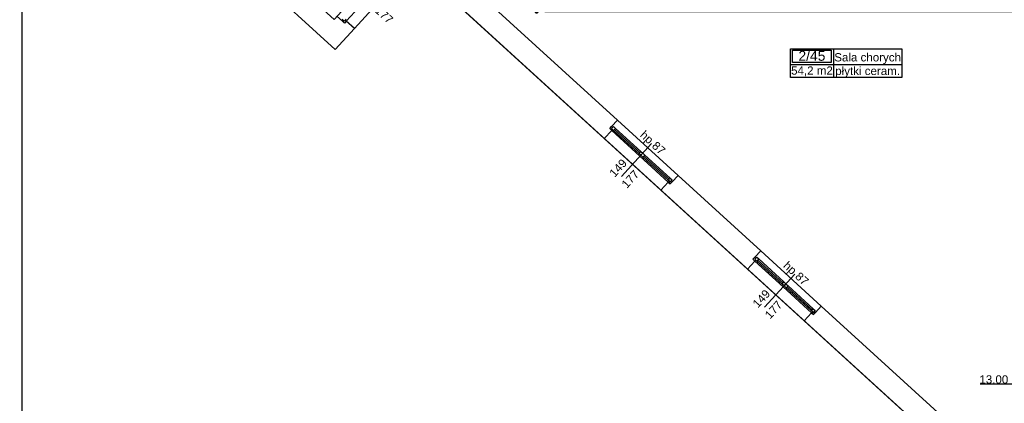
# Model space of a CAD drawing. Header units: millimetres. Extents: x -175445 to -20415, y -559200 to 231527.
# Tile 218 of 256: x -171184 to -153311, y -33501 to -26533. Entities that reach past the tile are written whole.
import ezdxf
from ezdxf.enums import TextEntityAlignment as Align

# ---------------------------------------------------------------- set-up
doc = ezdxf.new("R2010")
doc.units = ezdxf.units.MM
doc.header["$MEASUREMENT"] = 0
for name, color, linetype in [('Obiekt', 7, 'Continuous'), ('Okno', 7, 'Continuous'), ('Strefa', 7, 'Continuous'), ('Strop', 7, 'Continuous'), ('Wymiary', 63, 'Continuous'), ('Ściana', 7, 'Continuous')]:
    doc.layers.add(name, color=color, linetype=linetype)
doc.styles.add('Arial', font='txt')
doc.dimstyles.new('GENERATED_STYLE__1', dxfattribs={"dimtxt": 150, "dimasz": 152, "dimexe": 0.18, "dimexo": 0, "dimgap": 0.09, "dimtad": 1, "dimtih": 1, "dimtoh": 1, "dimlfac": 0.1, "dimzin": 0, "dimdsep": 46, "dimtxsty": 'Arial', "dimblk": 'ARROWHEAD_11', "dimblk1": 'ARROWHEAD_11', "dimblk2": 'ARROWHEAD_11', "dimcen": 0.09, "dimclrd": 114, "dimclre": 114, "dimclrt": 114, "dimazin": 0, "dimtfac": 1, "dimtdec": 4, "dimtmove": 0, "dimatfit": 3, "dimfxl": 1, "dimtolj": 1, "dimtzin": 0, "dimarcsym": 0})

# ---------------------------------------------------------------- blocks, each defined once
blk = doc.blocks.new('Sala chorych_2_45_48', base_point=(-150720, 29713))
at = {"layer": 'Strefa'}
for p, q in [((-151499, 29996), (-149478, 29996)), ((-151499, 29477), (-151499, 29996)), ((-151460, 29970), (-150759, 29970)), ((-151460, 29744), (-151460, 29970)), ((-150759, 29970), (-150759, 29744)), ((-150720, 29996), (-150720, 29477)), ((-149478, 29996), (-149478, 29477)), ((-151499, 29713), (-149478, 29713)), ((-150759, 29744), (-151460, 29744)), ((-149478, 29477), (-151499, 29477))]:
    blk.add_line(p, q, dxfattribs=at)
at = {"layer": 'Strefa', "style": 'Arial'}
for tag, height, p in [('ROOM_NUMBER', 180, (-151110, 29868)), ('ROOM_NAME', 150, (-150099, 29841)), ('ROOM_CALC_AREA', 150, (-151110, 29601)), ('floor_f', 150, (-150099, 29594))]:
    blk.add_attdef(tag, text='', height=height, dxfattribs=at).set_placement(p, align=Align.MIDDLE_CENTER)
blk = doc.blocks.new('ARROWHEAD_11')
at = {"color": 0, "linetype": 'Continuous', "lineweight": 0}
blk.add_line((0, 0), (-1, 0), dxfattribs=at)
at = {"color": 0, "linetype": 'Continuous', "lineweight": 0, "const_width": 0.25, "flags": 128}
blk.add_lwpolyline([(-0.125, 0, 1), (0.125, 0, 1)], format="xyb", close=True, dxfattribs=at)
blk = doc.blocks.new('*D2399')
at = {"layer": 'Defpoints', "color": 0}
for p in [(-161801, -25198), (-152951, -26386), (-152951, -30205)]:
    blk.add_point(p, dxfattribs=at)
at = {"layer": 'Wymiary', "color": 114, "lineweight": -2}
for p, q in [((-161801, -25198), (-161801, -26386)), ((-161649, -26386), (-153103, -26386)), ((-152951, -30205), (-152951, -26386))]:
    blk.add_line(p, q, dxfattribs=at)
at = {"layer": 'Wymiary', "color": 114, "lineweight": -2, "xscale": 152, "yscale": 152, "zscale": 152, "rotation": 180}
blk.add_blockref('ARROWHEAD_11', (-161801, -26386), dxfattribs=at)
at = {"layer": 'Wymiary', "color": 114, "lineweight": -2, "xscale": 152, "yscale": 152, "zscale": 152}
blk.add_blockref('ARROWHEAD_11', (-152951, -26386), dxfattribs=at)
at = {"layer": 'Wymiary', "color": 114, "lineweight": 13, "insert": (-157490, -26309), "char_height": 150, "attachment_point": 5, "style": 'Arial'}
blk.add_mtext('\\A1;885.00', dxfattribs=at)
blk = doc.blocks.new('*D2400')
at = {"layer": 'Defpoints', "color": 0}
for p in [(-152821, -26386), (-152951, -30205), (-152821, -30205)]:
    blk.add_point(p, dxfattribs=at)
at = {"layer": 'Wymiary', "color": 114, "lineweight": -2}
for p, q in [((-153746, -26386), (-153255, -26386)), ((-153255, -26386), (-153103, -26386)), ((-152951, -30205), (-152951, -26386)), ((-152951, -26386), (-152821, -26386)), ((-152821, -30205), (-152821, -26386)), ((-152669, -26386), (-152517, -26386))]:
    blk.add_line(p, q, dxfattribs=at)
at = {"layer": 'Wymiary', "color": 114, "lineweight": -2, "xscale": 152, "yscale": 152, "zscale": 152}
blk.add_blockref('ARROWHEAD_11', (-152951, -26386), dxfattribs=at)
at = {"layer": 'Wymiary', "color": 114, "lineweight": -2, "xscale": 152, "yscale": 152, "zscale": 152, "rotation": 180}
blk.add_blockref('ARROWHEAD_11', (-152821, -26386), dxfattribs=at)
at = {"layer": 'Wymiary', "color": 114, "lineweight": 13, "insert": (-153501, -26309), "char_height": 150, "attachment_point": 5, "style": 'Arial'}
blk.add_mtext('\\A1;13.00', dxfattribs=at)
blk = doc.blocks.new('*D2473')
at = {"layer": 'Defpoints', "color": 0}
for p in [(-152951, -30205), (-152821, -30205), (-152821, -33145)]:
    blk.add_point(p, dxfattribs=at)
at = {"layer": 'Wymiary', "color": 114, "lineweight": -2}
for p, q in [((-152951, -30205), (-152951, -33146)), ((-152821, -30205), (-152821, -33146)), ((-153746, -33145), (-153255, -33145)), ((-153255, -33145), (-153103, -33145)), ((-152951, -33145), (-152821, -33145)), ((-152669, -33145), (-152517, -33145))]:
    blk.add_line(p, q, dxfattribs=at)
at = {"layer": 'Wymiary', "color": 114, "lineweight": -2, "xscale": 152, "yscale": 152, "zscale": 152}
blk.add_blockref('ARROWHEAD_11', (-152951, -33145), dxfattribs=at)
at = {"layer": 'Wymiary', "color": 114, "lineweight": -2, "xscale": 152, "yscale": 152, "zscale": 152, "rotation": 180}
blk.add_blockref('ARROWHEAD_11', (-152821, -33145), dxfattribs=at)
at = {"layer": 'Wymiary', "color": 114, "lineweight": 13, "insert": (-153501, -33069), "char_height": 150, "attachment_point": 5, "style": 'Arial'}
blk.add_mtext('\\A1;13.00', dxfattribs=at)
blk = doc.blocks.new('*D3104')
at = {"layer": 'Defpoints', "color": 0}
for p in [(-171146, -21885), (-73251, -36498), (-73251, -44436)]:
    blk.add_point(p, dxfattribs=at)
at = {"layer": 'Wymiary', "color": 114, "lineweight": -2}
for p, q in [((-171146, -21885), (-171146, -44436)), ((-73251, -36498), (-73251, -44436)), ((-170994, -44436), (-73403, -44436))]:
    blk.add_line(p, q, dxfattribs=at)
at = {"layer": 'Wymiary', "color": 114, "lineweight": -2, "xscale": 152, "yscale": 152, "zscale": 152, "rotation": 180}
blk.add_blockref('ARROWHEAD_11', (-171146, -44436), dxfattribs=at)
at = {"layer": 'Wymiary', "color": 114, "lineweight": -2, "xscale": 152, "yscale": 152, "zscale": 152}
blk.add_blockref('ARROWHEAD_11', (-73251, -44436), dxfattribs=at)
at = {"layer": 'Wymiary', "color": 114, "lineweight": 13, "insert": (-122199, -44359), "char_height": 150, "attachment_point": 5, "style": 'Arial'}
blk.add_mtext('\\A1;9790', dxfattribs=at)

msp = doc.modelspace()

# ---------------------------------------------------------------- linework, layer by layer
at = {"layer": 'Obiekt'}
for p, q in [((-160261.369, -29382.966), (-159715.322, -28784.692)), ((-157661.459, -31755.911), (-157115.412, -31157.637))]:
    msp.add_line(p, q, dxfattribs=at)
at = {"layer": 'Okno'}
for p, q in [((-165108.525, -26691.937), (-164171.481, -25665.268)), ((-164787.725, -26043.776), (-165256.247, -26557.11)), ((-165291.565, -26558.722), (-165328.496, -26525.016)), ((-165326.884, -26560.334), (-165310.031, -26541.869)), ((-165289.953, -26594.041), (-165326.884, -26560.334)), ((-165310.031, -26541.869), (-165291.565, -26558.722)), ((-165257.859, -26521.792), (-165291.565, -26558.722)), ((-165291.565, -26558.722), (-165274.712, -26540.257)), ((-165256.247, -26557.11), (-165289.953, -26594.041)), ((-165256.247, -26557.11), (-165289.953, -26594.041)), ((-165274.712, -26540.257), (-165256.247, -26557.11)), ((-160333, -28356.324), (-159232.47, -29360.781)), ((-160474.568, -28511.432), (-160440.861, -28474.502)), ((-160437.637, -28545.139), (-160474.568, -28511.432)), ((-160437.637, -28545.139), (-160474.568, -28511.432)), ((-160440.861, -28474.502), (-160422.396, -28491.355)), ((-160439.249, -28509.821), (-160405.543, -28472.89)), ((-160422.396, -28491.355), (-160439.249, -28509.821)), ((-160439.249, -28509.821), (-160420.784, -28526.674)), ((-160402.319, -28543.527), (-160439.249, -28509.821)), ((-160420.784, -28526.674), (-160437.637, -28545.139)), ((-159924.303, -29013.661), (-160437.637, -28545.139)), ((-160405.543, -28472.89), (-160368.612, -28506.597)), ((-160368.612, -28506.597), (-160402.319, -28543.527)), ((-159944.38, -28961.489), (-160402.319, -28543.527)), ((-160385.465, -28525.062), (-159927.527, -28943.024)), ((-160368.612, -28506.597), (-159910.673, -28924.558)), ((-160368.612, -28506.597), (-159910.673, -28924.558)), ((-160572.464, -28692.861), (-159545.795, -29629.905)), ((-159944.38, -28961.489), (-159910.673, -28924.558)), ((-159910.673, -28924.558), (-159873.743, -28958.265)), ((-159907.449, -28995.196), (-159944.38, -28961.489)), ((-159410.968, -29482.183), (-159924.303, -29013.661)), ((-159873.743, -28958.265), (-159907.449, -28995.196)), ((-159907.449, -28995.196), (-159873.743, -28958.265)), ((-159870.519, -29028.902), (-159907.449, -28995.196)), ((-159873.743, -28958.265), (-159836.812, -28991.972)), ((-159836.812, -28991.972), (-159870.519, -29028.902)), ((-159412.58, -29446.864), (-159870.519, -29028.902)), ((-159853.666, -29010.437), (-159395.727, -29428.399)), ((-159836.812, -28991.972), (-159378.874, -29409.934)), ((-159836.812, -28991.972), (-159378.874, -29409.934)), ((-159412.58, -29446.864), (-159378.874, -29409.934)), ((-159375.65, -29480.571), (-159412.58, -29446.864)), ((-159410.968, -29482.183), (-159394.115, -29463.717)), ((-159374.038, -29515.889), (-159410.968, -29482.183)), ((-159410.968, -29482.183), (-159374.038, -29515.889)), ((-159394.115, -29463.717), (-159375.65, -29480.571)), ((-159378.874, -29409.934), (-159341.943, -29443.64)), ((-159341.943, -29443.64), (-159375.65, -29480.571)), ((-159375.65, -29480.571), (-159358.796, -29462.105)), ((-159374.038, -29515.889), (-159340.331, -29478.959)), ((-159358.796, -29462.105), (-159340.331, -29478.959)), ((-157733.09, -30729.269), (-156632.56, -31733.726)), ((-157874.658, -30884.377), (-157840.951, -30847.447)), ((-157837.727, -30918.084), (-157874.658, -30884.377)), ((-157837.727, -30918.084), (-157874.658, -30884.377)), ((-157840.951, -30847.447), (-157822.486, -30864.3)), ((-157839.339, -30882.765), (-157805.633, -30845.835)), ((-157822.486, -30864.3), (-157839.339, -30882.765)), ((-157839.339, -30882.765), (-157820.874, -30899.619)), ((-157802.409, -30916.472), (-157839.339, -30882.765)), ((-157820.874, -30899.619), (-157837.727, -30918.084)), ((-157324.393, -31386.606), (-157837.727, -30918.084)), ((-157805.633, -30845.835), (-157768.702, -30879.542)), ((-157768.702, -30879.542), (-157802.409, -30916.472)), ((-157344.47, -31334.434), (-157802.409, -30916.472)), ((-157785.555, -30898.007), (-157327.617, -31315.969)), ((-157768.702, -30879.542), (-157310.763, -31297.503)), ((-157768.702, -30879.542), (-157310.763, -31297.503)), ((-157972.554, -31065.806), (-156945.885, -32002.85)), ((-157344.47, -31334.434), (-157310.763, -31297.503)), ((-157307.539, -31368.141), (-157344.47, -31334.434)), ((-156811.058, -31855.128), (-157324.393, -31386.606)), ((-157310.763, -31297.503), (-157273.833, -31331.21)), ((-157273.833, -31331.21), (-157307.539, -31368.141)), ((-157307.539, -31368.141), (-157273.833, -31331.21)), ((-157270.609, -31401.847), (-157307.539, -31368.141)), ((-157273.833, -31331.21), (-157236.902, -31364.917)), ((-157236.902, -31364.917), (-157270.609, -31401.847)), ((-156812.67, -31819.809), (-157270.609, -31401.847)), ((-157253.756, -31383.382), (-156795.817, -31801.344)), ((-157236.902, -31364.917), (-156778.964, -31782.879)), ((-157236.902, -31364.917), (-156778.964, -31782.879)), ((-156812.67, -31819.809), (-156778.964, -31782.879)), ((-156778.964, -31782.879), (-156742.033, -31816.585)), ((-156775.74, -31853.516), (-156812.67, -31819.809)), ((-156811.058, -31855.128), (-156794.205, -31836.662)), ((-156774.128, -31888.834), (-156811.058, -31855.128)), ((-156811.058, -31855.128), (-156774.128, -31888.834)), ((-156794.205, -31836.662), (-156775.74, -31853.516)), ((-156742.033, -31816.585), (-156775.74, -31853.516)), ((-156775.74, -31853.516), (-156758.886, -31835.05)), ((-156774.128, -31888.834), (-156740.421, -31851.904)), ((-156758.886, -31835.05), (-156740.421, -31851.904))]:
    msp.add_line(p, q, dxfattribs=at)
at = {"layer": 'Strop', "flags": 128}
msp.add_lwpolyline([(-131693.029, -12962.088), (-135966.978, -12760.08, 0.006018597), (-138659.263, -12714.081, 0.048415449), (-160181.183, -14683.38, 0.000026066), (-160190.765, -14695.389), (-160190.765, -20716.639), (-166565.761, -20718.06), (-167010.777, -20718.06), (-164549.574, -22964.408), (-166747.245, -25372.279), (-165476.279, -26532.293), (-164319.332, -25264.688), (-164039.215, -25520.351), (-147240.722, -40852.382), (-147240.722, -42418.022), (-145950.766, -42418.022), (-102220.766, -42418.022)], format="xyb", dxfattribs=at)
at = {"layer": 'Ściana'}
for p, q in [((-165326.884, -26560.334), (-165430.29, -26465.956)), ((-165289.953, -26594.041), (-165326.884, -26560.334)), ((-165256.247, -26557.11), (-165289.953, -26594.041)), ((-165108.525, -26691.937), (-165256.247, -26557.11)), ((-160440.861, -28474.502), (-160333, -28356.324)), ((-160572.464, -28692.861), (-160437.637, -28545.139)), ((-160474.568, -28511.432), (-160440.861, -28474.502)), ((-160437.637, -28545.139), (-160474.568, -28511.432)), ((-159545.795, -29629.905), (-159410.968, -29482.183)), ((-159410.968, -29482.183), (-159374.038, -29515.889)), ((-159374.038, -29515.889), (-159340.331, -29478.959)), ((-159340.331, -29478.959), (-159232.47, -29360.781)), ((-157840.951, -30847.447), (-157733.09, -30729.269)), ((-157972.554, -31065.806), (-157837.727, -30918.084)), ((-157874.658, -30884.377), (-157840.951, -30847.447)), ((-157837.727, -30918.084), (-157874.658, -30884.377)), ((-156740.421, -31851.904), (-156632.56, -31733.726)), ((-156945.885, -32002.85), (-156811.058, -31855.128)), ((-156811.058, -31855.128), (-156774.128, -31888.834)), ((-156774.128, -31888.834), (-156740.421, -31851.904))]:
    msp.add_line(p, q, dxfattribs=at)
at = {"layer": 'Ściana', "flags": 128}
for points in [[(-171146.377, -21885.197), (-165459.073, -27076.014)], [(-160333, -28356.324), (-163767.002, -25222.101)], [(-164043.396, -25524.932), (-160572.464, -28692.861)], [(-165459.073, -27076.014), (-165108.525, -26691.937)], [(-157733.09, -30729.269), (-159232.47, -29360.781)], [(-159545.795, -29629.905), (-157972.553, -31065.806)], [(-152950.722, -35094.149), (-156632.56, -31733.726)], [(-156945.885, -32002.85), (-152611.945, -35958.449)]]:
    msp.add_lwpolyline(points, dxfattribs=at)

# ---------------------------------------------------------------- block references
at = {"layer": 'Strefa'}
ref = msp.add_blockref('Sala chorych_2_45_48', (-156413.137, -27344.385), dxfattribs=at)
ref.add_attrib('ROOM_NAME', 'Sala chorych', dxfattribs={"color": 7, "height": 150, "style": 'Arial'}).set_placement((-155791.777, -27215.984), align=Align.MIDDLE_CENTER)
ref.add_attrib('ROOM_NUMBER', '2/45', dxfattribs={"color": 7, "height": 180, "style": 'Arial'}).set_placement((-156802.657, -27189.437), align=Align.MIDDLE_CENTER)
ref.add_attrib('ROOM_CALC_AREA', '54,2 m2', dxfattribs={"color": 7, "height": 150, "style": 'Arial'}).set_placement((-156802.657, -27456.439), align=Align.MIDDLE_CENTER)
ref.add_attrib('floor_f', 'płytki ceram.', dxfattribs={"color": 7, "height": 150, "style": 'Arial'}).set_placement((-155791.777, -27463.484), align=Align.MIDDLE_CENTER)

# ---------------------------------------------------------------- texts
at = {"layer": 'Obiekt', "char_height": 150, "attachment_point": 7, "style": 'Arial'}
for s, insert, rotation in [('\\A1;{\\fArial|b0|i0|c238|p38;177}', (-164748.464, -26384.235), 317.6132114), ('\\A1;{\\fArial|b0|i0|c238|p38;hp 87}', (-159965.978, -28678.896), 317.6132114), ('\\A1;{\\fArial|b0|i0|c238|p38;149}', (-160382.355, -29407.931), 47.6132114), ('\\A1;{\\fArial|b0|i0|c238|p38;177}', (-160162.595, -29608.507), 47.6132114), ('\\A1;{\\fArial|b0|i0|c238|p38;hp 87}', (-157366.068, -31051.841), 317.6132114), ('\\A1;{\\fArial|b0|i0|c238|p38;149}', (-157782.445, -31780.876), 47.6132114), ('\\A1;{\\fArial|b0|i0|c238|p38;177}', (-157562.685, -31981.452), 47.6132114)]:
    msp.add_mtext(s, dxfattribs=dict(at, insert=insert, rotation=rotation))

# ---------------------------------------------------------------- dimensions: what is measured, and where the dimension line sits
at = {"layer": 'Wymiary', "color": 114, "lineweight": 13}
dim = msp.add_linear_dim(base=(-73250.715, -44436.085), p1=(-171146.377, -21885.197), p2=(-73250.715, -36498.101), text='9790', dimstyle='GENERATED_STYLE__1', dxfattribs=at)
dim.commit()
dim.dimension.update_dxf_attribs({"geometry": '*D3104', "text_midpoint": (-122198.546, -44436.085), "dimtype": 160})
for base, p1, p2, picture, middle in [((-152950.722, -26386.039), (-161800.722, -25198.06), (-152950.722, -30205.431), '*D2399', (-157489.551, -26386.039)), ((-152820.722, -26386.039), (-152950.722, -30205.431), (-152820.722, -30205.431), '*D2400', (-153500.583, -26386.039)), ((-152820.722, -33145.396), (-152950.722, -30205.431), (-152820.722, -30205.431), '*D2473', (-153500.583, -33145.396))]:
    dim = msp.add_linear_dim(base=base, p1=p1, p2=p2, dimstyle='GENERATED_STYLE__1', dxfattribs=at)
    dim.commit()
    dim.dimension.update_dxf_attribs({"geometry": picture, "text_midpoint": middle, "dimtype": 160})

doc.saveas('drawing.dxf')
